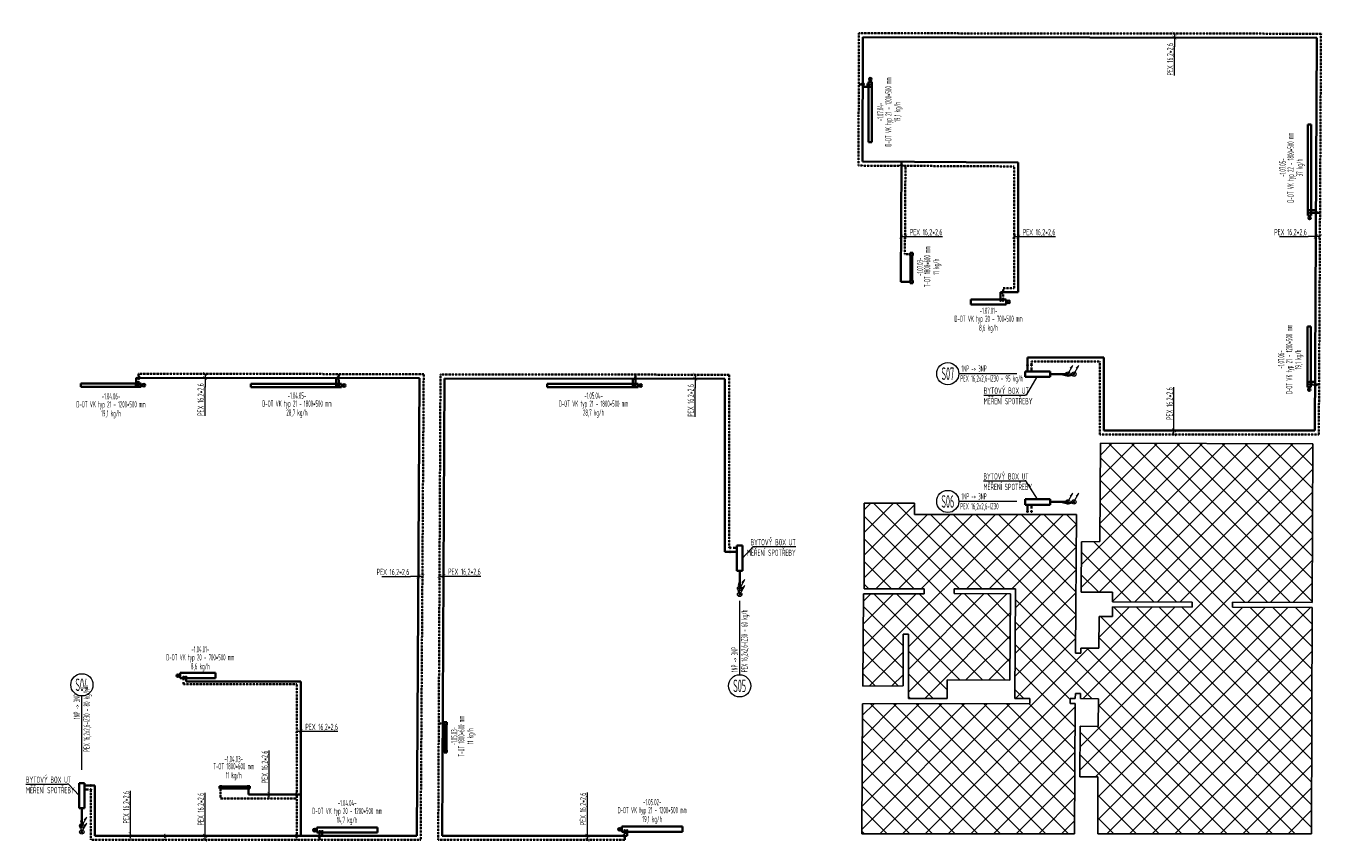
# Model space of a CAD drawing. Header units: millimetres. Extents: x 14365 to 105143, y -126377 to -22383.
# Tile 188 of 191: x 56872 to 82547, y -97446 to -81273. Entities that reach past the tile are written whole.
import ezdxf
from ezdxf.enums import TextEntityAlignment as Align

# ---------------------------------------------------------------- set-up
doc = ezdxf.new("R2010")
doc.units = ezdxf.units.MM
doc.linetypes.add('ČÁRKOVANÁ', pattern=[0.75, 0.5, -0.25])
for name, color, linetype, lineweight in [('JS_VYT_POPIS - OBECNĚ', 7, 'Continuous', 5), ('UT_IZOLACE - TEPELNÁ', 6, 'IZOLACE TEPELNA', 5), ('UT_KOTY - DIMENZE', 7, 'Continuous', 5), ('UT_POTRUBI - PŘÍVOD', 1, 'Continuous', 35), ('UT_POTRUBI - ZPÁTEČKA', 5, 'ČÁRKOVANÁ', 35), ('UT_ZAŘÍZENÍ - OT', 3, 'Continuous', 35), ('VZT_50 POPIS - OBECNE', 7, 'Continuous', 5), ('VZT_KOTY - DIMENZE', 7, 'Continuous', 5)]:
    doc.layers.add(name, color=color, linetype=linetype, lineweight=lineweight)
doc.styles.add('ISOCP 2.5', font='isocp.shx', dxfattribs={"width": 0.6, "height": 2.5})
doc.styles.get("Standard").update_dxf_attribs({"font": 'arial.ttf'})
doc.styles.add('VZT_POPIS', font='isocp.shx', dxfattribs={"width": 0.6, "height": 125})
doc.linetypes.add('IZOLACE TEPELNA', pattern='A,12.7,-1.5,["T",Standard,S=2.54,R=0,X=0,Y=-1.27],-3', length=17.2)

# ---------------------------------------------------------------- blocks, each defined once
blk = doc.blocks.new('_ArchTick')
at = {"color": 0, "linetype": 'ByBlock', "const_width": 0.15}
blk.add_lwpolyline([(-0.5, -0.5), (0.5, 0.5)], dxfattribs=at)

msp = doc.modelspace()

# ---------------------------------------------------------------- linework, layer by layer
at = {"layer": 'Defpoints'}
for p, q in [((78156, -89543), (78142, -91491)), ((82365, -89557), (78156, -89543)), ((82354, -92700), (82365, -89557)), ((73474, -90727), (73474, -92427)), ((74474, -90727), (73474, -90727)), ((74474, -90957), (74474, -90727)), ((77686, -90957), (74474, -90957)), ((77666, -93702), (77686, -90957)), ((77782, -91493), (77776, -92493)), ((78142, -91491), (77782, -91493)), ((73474, -92427), (74662, -92427)), ((74662, -92427), (74662, -92527)), ((75262, -92519), (75262, -92427)), ((75262, -92427), (76475, -92427)), ((76475, -92427), (76459, -94602)), ((73462, -92527), (73449, -94353)), ((74662, -92527), (73462, -92527)), ((76374, -92527), (75262, -92519)), ((76362, -94236), (76374, -92527)), ((77776, -92493), (78395, -92495)), ((78395, -92495), (78394, -92686)), ((78394, -92686), (79974, -92692)), ((79974, -92792), (78394, -92786)), ((78394, -92786), (78394, -92976)), ((79974, -92692), (79974, -92792)), ((80774, -92794), (80774, -92694)), ((80774, -92694), (82354, -92700)), ((82354, -92800), (80774, -92794)), ((82339, -97282), (82354, -92800)), ((78131, -92976), (78127, -93605)), ((78394, -92976), (78131, -92976)), ((74249, -94352), (74249, -93327)), ((74249, -93327), (74356, -93328)), ((74356, -93328), (74357, -94602)), ((77766, -93702), (77666, -93702)), ((77767, -93602), (77766, -93702)), ((78127, -93605), (77767, -93602)), ((73449, -94353), (74249, -94352)), ((75118, -94602), (75118, -94232)), ((75118, -94232), (76362, -94236)), ((73447, -94703), (73430, -97284)), ((76759, -94702), (73447, -94703)), ((74357, -94602), (75118, -94602)), ((76459, -94602), (76758, -94602)), ((76758, -94602), (76759, -94702)), ((77559, -94702), (77558, -94602)), ((77558, -94602), (77659, -94602)), ((77659, -94702), (77559, -94702)), ((77640, -97283), (77659, -94702)), ((77659, -94602), (77660, -94502)), ((77660, -94502), (77760, -94502)), ((77760, -94502), (77759, -94602)), ((77759, -94602), (78119, -94605)), ((78119, -94605), (78115, -95155)), ((77755, -95152), (77748, -96152)), ((78115, -95155), (77755, -95152)), ((77748, -96152), (78108, -96155)), ((78108, -96155), (78108, -97283)), ((73430, -97284), (77640, -97283)), ((78108, -97283), (82339, -97282))]:
    msp.add_line(p, q, dxfattribs=at)
at = {"layer": 'JS_VYT_POPIS - OBECNĚ'}
for p, q in [((76502, -88164), (75353, -88164)), ((76502, -88164), (76502, -88164)), ((76502, -88164), (76502, -88164)), ((76502, -90696), (75353, -90696)), ((76502, -90696), (76502, -90696)), ((76502, -90696), (76502, -90696)), ((71010, -92668), (71010, -94130)), ((57981, -95698), (57981, -94549)), ((57981, -95848), (57981, -95698)), ((57981, -96011), (57981, -95848))]:
    msp.add_line(p, q, dxfattribs=at)
for centre in [(75133, -88164), (75133, -90696), (57981, -94329), (71010, -94350)]:
    msp.add_circle(centre, 220, dxfattribs=at)
at = {"layer": 'UT_IZOLACE - TEPELNÁ', "ltscale": 10}
for centre in [(77512, -88173), (77632, -88173), (77512, -90705), (77632, -90705), (71011, -92418), (71011, -92538), (57979, -97124), (57979, -97244)]:
    msp.add_circle(centre, 44, dxfattribs=at)
at = {"layer": 'UT_KOTY - DIMENZE'}
for points in [[(79623, -81425), (79623, -81689)], [(79623, -81505), (79623, -81689)], [(79623, -82258), (79623, -81689)], [(74211, -85447), (74458, -85447)], [(74291, -85447), (74458, -85447)], [(74458, -85447), (75027, -85447)], [(76448, -85447), (76696, -85447)], [(76528, -85447), (76696, -85447)], [(76696, -85447), (77265, -85447)], [(81701, -85446), (82270, -85446)], [(82424, -85446), (82270, -85446)], [(82504, -85446), (82270, -85446)], [(60421, -88168), (60421, -88432)], [(60421, -88248), (60421, -88432)], [(70130, -88184), (70130, -88448)], [(70130, -88264), (70130, -88448)], [(60421, -89000), (60421, -88432)], [(70130, -89017), (70130, -88448)], [(79614, -89002), (79614, -88434)], [(79614, -89287), (79614, -89002)], [(79614, -89367), (79614, -89002)], [(63923, -92181), (64492, -92181)], [(64646, -92181), (64492, -92181)], [(64726, -92181), (64492, -92181)], [(65064, -92175), (65312, -92175)], [(65144, -92175), (65312, -92175)], [(65312, -92175), (65881, -92175)], [(62238, -95251), (62485, -95251)], [(62318, -95251), (62485, -95251)], [(62485, -95251), (63054, -95251)], [(61691, -96202), (61691, -95633)], [(61691, -96486), (61691, -96202)], [(61691, -96566), (61691, -96202)], [(58945, -97002), (58945, -96433)], [(60423, -97038), (60423, -96469)], [(67995, -97035), (67995, -96466)], [(58945, -97287), (58945, -97002)], [(58945, -97367), (58945, -97002)], [(60423, -97323), (60423, -97038)], [(60423, -97403), (60423, -97038)], [(67995, -97320), (67995, -97035)], [(67995, -97400), (67995, -97035)]]:
    msp.add_lwpolyline(points, dxfattribs=at)
at = {"layer": 'UT_POTRUBI - PŘÍVOD', "ltscale": 8}
for p, q in [((73452, -81498), (73445, -83962)), ((82446, -81508), (73452, -81498)), ((82403, -89287), (82446, -81508)), ((73445, -83962), (76527, -83977)), ((74200, -86345), (74215, -83966)), ((76527, -83977), (76527, -86550)), ((74388, -86346), (74200, -86345)), ((76527, -86550), (76177, -86550)), ((76713, -87987), (76713, -87843)), ((76713, -87843), (78226, -87843)), ((78226, -87843), (78226, -89287)), ((64671, -88253), (59053, -88246)), ((64613, -97323), (64671, -88253)), ((65163, -88260), (65120, -97323)), ((70720, -88265), (65163, -88260)), ((70720, -91694), (70720, -88265)), ((78226, -89287), (82403, -89287)), ((70811, -91694), (70720, -91694)), ((60046, -94265), (62318, -94265)), ((62318, -94265), (62317, -96500)), ((65160, -95647), (65128, -95647)), ((58166, -96325), (58237, -96325)), ((58237, -96325), (58237, -97323)), ((61281, -96387), (61281, -96500)), ((61281, -96500), (62317, -96500)), ((62317, -96500), (62317, -97323)), ((58237, -97323), (64613, -97323)), ((65120, -97323), (68783, -97319))]:
    msp.add_line(p, q, dxfattribs=at)
at = {"layer": 'UT_POTRUBI - PŘÍVOD', "linetype": 'Continuous'}
for p, q in [((73596, -82483), (73449, -82482)), ((82300, -84924), (82427, -84925)), ((76177, -86722), (76177, -86550)), ((76713, -88118), (76713, -87995)), ((59053, -88390), (59053, -88246)), ((63021, -88399), (63021, -88251)), ((68895, -88401), (68895, -88263)), ((76663, -88118), (77163, -88118)), ((76663, -88228), (76663, -88118)), ((77163, -88228), (76663, -88228)), ((77163, -88118), (77163, -88228)), ((77502, -88173), (77163, -88173)), ((82294, -88326), (82408, -88326)), ((76663, -90651), (77163, -90651)), ((76663, -90761), (76663, -90651)), ((77163, -90761), (76663, -90761)), ((76713, -90761), (76713, -90897)), ((77163, -90651), (77163, -90761)), ((77502, -90705), (77163, -90706)), ((70956, -92068), (70956, -91568)), ((70956, -91568), (71066, -91568)), ((71066, -91568), (71066, -92068)), ((70956, -91693), (70819, -91693)), ((71066, -92068), (70956, -92068)), ((71011, -92408), (71011, -92068)), ((60046, -94165), (60046, -94265)), ((57924, -96775), (57924, -96275)), ((57924, -96275), (58034, -96275)), ((58034, -96275), (58034, -96775)), ((58034, -96325), (58157, -96325)), ((58034, -96775), (57924, -96775)), ((57980, -97114), (57979, -96775)), ((62741, -97226), (62741, -97323)), ((68783, -97208), (68783, -97319))]:
    msp.add_line(p, q, dxfattribs=at)
at = {"layer": 'UT_POTRUBI - PŘÍVOD', "linetype": 'Continuous', "lineweight": 5}
for centre in [(73596, -82483), (82300, -84924), (76177, -86722), (82294, -88326), (59053, -88390), (63021, -88399), (68895, -88401), (60046, -94165), (62741, -97226), (68783, -97208)]:
    msp.add_circle(centre, 10, dxfattribs=at)
at = {"layer": 'UT_POTRUBI - PŘÍVOD', "linetype": 'Continuous'}
for centre, radius in [((76713, -87995), 8.1), ((77512, -88173), 10), ((77512, -90705), 10), ((76713, -90897), 8.1), ((70819, -91693), 8.1), ((71011, -92418), 10), ((58157, -96325), 8.1), ((57979, -97124), 10)]:
    msp.add_circle(centre, radius, dxfattribs=at)
at = {"layer": 'UT_POTRUBI - ZPÁTEČKA', "ltscale": 8}
for p, q in [((73372, -81418), (73365, -84042)), ((82526, -81428), (73372, -81418)), ((82483, -89367), (82526, -81428)), ((73365, -84042), (74187, -84046)), ((74241, -84046), (76447, -84057)), ((74284, -85795), (74294, -84046)), ((76447, -84057), (76447, -86470)), ((74388, -85796), (74284, -85795)), ((76227, -86527), (76227, -86470)), ((76447, -86470), (76227, -86470)), ((76227, -86722), (76227, -86573)), ((76793, -87987), (76793, -87923)), ((76793, -87923), (78146, -87923)), ((78146, -87923), (78146, -89367)), ((64752, -88173), (59103, -88166)), ((64692, -97403), (64752, -88173)), ((65084, -88180), (65039, -97403)), ((70800, -88185), (65084, -88180)), ((70800, -91614), (70800, -88185)), ((78146, -89367), (82483, -89367)), ((70811, -91614), (70800, -91614)), ((59996, -94314), (62238, -94314)), ((62238, -94314), (62238, -96474)), ((65113, -95097), (65050, -95097)), ((65160, -95097), (65148, -95097)), ((58157, -96413), (58157, -97403)), ((60730, -96387), (60730, -96580)), ((62238, -96526), (62238, -96580)), ((60730, -96580), (62237, -96580)), ((62237, -96580), (62237, -97297)), ((58157, -97403), (64692, -97403)), ((59630, -97342), (59630, -97403)), ((62237, -97348), (62237, -97403)), ((65039, -97403), (68733, -97399))]:
    msp.add_line(p, q, dxfattribs=at)
at = {"layer": 'UT_POTRUBI - ZPÁTEČKA', "linetype": 'ČÁRKOVANÁ', "ltscale": 150}
for p, q in [((73422, -82433), (73370, -82433)), ((73596, -82433), (73472, -82433)), ((82300, -84974), (82382, -84974)), ((82382, -84974), (82382, -84974)), ((82382, -84974), (82404, -84974)), ((82450, -84974), (82507, -84975)), ((76793, -88118), (76793, -87995)), ((59103, -88220), (59103, -88165)), ((59103, -88390), (59103, -88270)), ((63071, -88220), (63071, -88171)), ((63071, -88317), (63071, -88282)), ((63071, -88399), (63071, -88317)), ((63071, -88317), (63071, -88317)), ((68945, -88238), (68945, -88183)), ((68945, -88318), (68945, -88288)), ((68945, -88401), (68945, -88318)), ((68945, -88318), (68945, -88318)), ((82294, -88376), (82386, -88376)), ((82436, -88376), (82488, -88376)), ((76793, -90761), (76793, -90897)), ((70956, -91613), (70819, -91613)), ((59996, -94165), (59996, -94314)), ((58034, -96405), (58157, -96405)), ((62691, -97226), (62691, -97298)), ((68733, -97208), (68733, -97294)), ((62691, -97348), (62691, -97403)), ((68733, -97344), (68733, -97399))]:
    msp.add_line(p, q, dxfattribs=at)
at = {"layer": 'UT_POTRUBI - ZPÁTEČKA', "linetype": 'ČÁRKOVANÁ', "ltscale": 3}
for p, q in [((77501, -88202), (77400, -88175)), ((77622, -88176), (77524, -88202)), ((77501, -90734), (77400, -90707)), ((77622, -90708), (77524, -90734)), ((70982, -92406), (71009, -92305)), ((71009, -92528), (70982, -92429)), ((57950, -97113), (57977, -97012)), ((57977, -97234), (57950, -97136))]:
    msp.add_line(p, q, dxfattribs=at)
at = {"layer": 'UT_POTRUBI - ZPÁTEČKA', "linetype": 'ČÁRKOVANÁ', "lineweight": 5, "ltscale": 150}
for centre in [(73596, -82433), (82300, -84974), (76227, -86722), (59103, -88390), (63071, -88399), (68945, -88401), (82294, -88376), (59996, -94165), (62691, -97226), (68733, -97208)]:
    msp.add_circle(centre, 10, dxfattribs=at)
at = {"layer": 'UT_POTRUBI - ZPÁTEČKA', "linetype": 'ČÁRKOVANÁ', "ltscale": 150}
for centre in [(76793, -87995), (76793, -90897), (70819, -91613), (58157, -96405)]:
    msp.add_circle(centre, 8.1, dxfattribs=at)
at = {"layer": 'UT_POTRUBI - ZPÁTEČKA', "linetype": 'Continuous'}
for centre in [(77632, -88172), (77632, -90705), (71012, -92538), (57980, -97244)]:
    msp.add_circle(centre, 10, dxfattribs=at)
at = {"layer": 'UT_POTRUBI - ZPÁTEČKA', "linetype": 'ČÁRKOVANÁ', "ltscale": 150}
for centre, start, end in [((73447, -82433), 0, 180), ((59103, -88245), 270, 90), ((82411, -88376), 180, 0), ((62691, -97323), 90, 270), ((68733, -97319), 90, 270)]:
    msp.add_arc(centre, 25, start, end, dxfattribs=at)
at = {"layer": 'UT_POTRUBI - ZPÁTEČKA', "ltscale": 8}
for centre, radius, start, end in [((74214, -84046), 26.7, 359.7211, 179.7211), ((82427, -84974), 23, 359.6863, 179.6863), ((76227, -86550), 23.3, 89.9794, 269.9794), ((63071, -88251), 31.1, 89.5566, 270.3118), ((68945, -88263), 25, 89.8587, 270.118), ((65130, -95097), 17.5, 359.7245, 179.7245), ((62238, -96500), 25.9, 90, 270), ((59630, -97323), 19, 90, 270), ((62237, -97323), 25.4, 90, 270)]:
    msp.add_arc(centre, radius, start, end, dxfattribs=at)
at = {"layer": 'UT_POTRUBI - ZPÁTEČKA', "linetype": 'ČÁRKOVANÁ', "ltscale": 3}
for centre, start, end in [((77388, -88217), 75, 90), ((77512, -88159), 255, 285), ((77388, -90750), 75, 90), ((77512, -90692), 255, 285), ((71025, -92418), 165, 195), ((70967, -92294), 345, 360), ((57935, -97000), 345, 0), ((57993, -97124), 165, 195)]:
    msp.add_arc(centre, 44, start, end, dxfattribs=at)
at = {"layer": 'UT_ZAŘÍZENÍ - OT', "linetype": 'Continuous'}
for p, q in [((73629, -82378), (73563, -82378)), ((73563, -82378), (73563, -83578)), ((73629, -83578), (73629, -82378)), ((82333, -83229), (82267, -83229)), ((82267, -83229), (82267, -85029)), ((82333, -85029), (82333, -83229)), ((73563, -83578), (73629, -83578)), ((82267, -85029), (82333, -85029)), ((74388, -85771), (74388, -85821)), ((74438, -85771), (74388, -85771)), ((74388, -85821), (74438, -85821)), ((74393, -85821), (74393, -86321)), ((74393, -85821), (74393, -86321)), ((74393, -85821), (74393, -86321)), ((74393, -85821), (74393, -86321)), ((74393, -85821), (74393, -86321)), ((74393, -85821), (74393, -86321)), ((74393, -85821), (74393, -86321)), ((74393, -85821), (74393, -86321)), ((74393, -85821), (74393, -86321)), ((74393, -85821), (74393, -86321)), ((74393, -85821), (74393, -86321)), ((74393, -85821), (74393, -86321)), ((74393, -85821), (74393, -86321)), ((74393, -85821), (74393, -86321)), ((74393, -85821), (74393, -86321)), ((74393, -85821), (74393, -86321)), ((74393, -85821), (74393, -86321)), ((74398, -85821), (74398, -86321)), ((74398, -85821), (74398, -86321)), ((74398, -85821), (74398, -86321)), ((74398, -85821), (74398, -86321)), ((74398, -85821), (74398, -86321)), ((74398, -85821), (74398, -86321)), ((74398, -85821), (74398, -86321)), ((74398, -85821), (74398, -86321)), ((74398, -85821), (74398, -86321)), ((74398, -85821), (74398, -86321)), ((74398, -85821), (74398, -86321)), ((74398, -85821), (74398, -86321)), ((74398, -85821), (74398, -86321)), ((74398, -85821), (74398, -86321)), ((74398, -85821), (74398, -86321)), ((74398, -85821), (74398, -86321)), ((74398, -85821), (74398, -86321)), ((74398, -85821), (74398, -86321)), ((74398, -85821), (74398, -86321)), ((74398, -85821), (74398, -86321)), ((74398, -85821), (74398, -86321)), ((74398, -85821), (74398, -86321)), ((74398, -85821), (74398, -86321)), ((74398, -85821), (74398, -86321)), ((74398, -85821), (74398, -86321)), ((74398, -85821), (74398, -86321)), ((74398, -85821), (74398, -86321)), ((74398, -85821), (74398, -86321)), ((74398, -85821), (74398, -86321)), ((74398, -85821), (74398, -86321)), ((74398, -85821), (74398, -86321)), ((74398, -85821), (74398, -86321)), ((74398, -85821), (74398, -86321)), ((74398, -85821), (74398, -86321)), ((74411, -85821), (74411, -86321)), ((74411, -85821), (74411, -86321)), ((74411, -85821), (74411, -86321)), ((74411, -85821), (74411, -86321)), ((74411, -85821), (74411, -86321)), ((74411, -85821), (74411, -86321)), ((74411, -85821), (74411, -86321)), ((74411, -85821), (74411, -86321)), ((74411, -85821), (74411, -86321)), ((74411, -85821), (74411, -86321)), ((74411, -85821), (74411, -86321)), ((74411, -85821), (74411, -86321)), ((74411, -85821), (74411, -86321)), ((74411, -85821), (74411, -86321)), ((74411, -85821), (74411, -86321)), ((74411, -85821), (74411, -86321)), ((74411, -85821), (74411, -86321)), ((74411, -85821), (74411, -86321)), ((74411, -85821), (74411, -86321)), ((74411, -85821), (74411, -86321)), ((74411, -85821), (74411, -86321)), ((74411, -85821), (74411, -86321)), ((74411, -85821), (74411, -86321)), ((74411, -85821), (74411, -86321)), ((74411, -85821), (74411, -86321)), ((74411, -85821), (74411, -86321)), ((74411, -85821), (74411, -86321)), ((74411, -85821), (74411, -86321)), ((74411, -85821), (74411, -86321)), ((74411, -85821), (74411, -86321)), ((74411, -85821), (74411, -86321)), ((74411, -85821), (74411, -86321)), ((74411, -85821), (74411, -86321)), ((74411, -85821), (74411, -86321)), ((74424, -85821), (74424, -86321)), ((74424, -85821), (74424, -86321)), ((74424, -85821), (74424, -86321)), ((74424, -85821), (74424, -86321)), ((74424, -85821), (74424, -86321)), ((74424, -85821), (74424, -86321)), ((74424, -85821), (74424, -86321)), ((74424, -85821), (74424, -86321)), ((74424, -85821), (74424, -86321)), ((74424, -85821), (74424, -86321)), ((74424, -85821), (74424, -86321)), ((74424, -85821), (74424, -86321)), ((74424, -85821), (74424, -86321)), ((74424, -85821), (74424, -86321)), ((74424, -85821), (74424, -86321)), ((74424, -85821), (74424, -86321)), ((74424, -85821), (74424, -86321)), ((74424, -85821), (74424, -86321)), ((74424, -85821), (74424, -86321)), ((74424, -85821), (74424, -86321)), ((74424, -85821), (74424, -86321)), ((74424, -85821), (74424, -86321)), ((74424, -85821), (74424, -86321)), ((74424, -85821), (74424, -86321)), ((74424, -85821), (74424, -86321)), ((74424, -85821), (74424, -86321)), ((74424, -85821), (74424, -86321)), ((74424, -85821), (74424, -86321)), ((74424, -85821), (74424, -86321)), ((74424, -85821), (74424, -86321)), ((74424, -85821), (74424, -86321)), ((74424, -85821), (74424, -86321)), ((74424, -85821), (74424, -86321)), ((74424, -85821), (74424, -86321)), ((74429, -85821), (74429, -86321)), ((74429, -85821), (74429, -86321)), ((74429, -85821), (74429, -86321)), ((74429, -85821), (74429, -86321)), ((74429, -85821), (74429, -86321)), ((74429, -85821), (74429, -86321)), ((74429, -85821), (74429, -86321)), ((74429, -85821), (74429, -86321)), ((74429, -85821), (74429, -86321)), ((74429, -85821), (74429, -86321)), ((74429, -85821), (74429, -86321)), ((74429, -85821), (74429, -86321)), ((74429, -85821), (74429, -86321)), ((74429, -85821), (74429, -86321)), ((74429, -85821), (74429, -86321)), ((74429, -85821), (74429, -86321)), ((74429, -85821), (74429, -86321)), ((74438, -85821), (74438, -85771)), ((74388, -86321), (74388, -86371)), ((74438, -86321), (74388, -86321)), ((74388, -86321), (74388, -86371)), ((74438, -86321), (74388, -86321)), ((74388, -86371), (74438, -86371)), ((74388, -86371), (74438, -86371)), ((74438, -86371), (74438, -86321)), ((74438, -86371), (74438, -86321)), ((76291, -86692), (75591, -86692)), ((75591, -86692), (75591, -86792)), ((76291, -86792), (76291, -86692)), ((75591, -86792), (76291, -86792)), ((82261, -87231), (82261, -88431)), ((82327, -87231), (82261, -87231)), ((82327, -88431), (82327, -87231)), ((59158, -88357), (57958, -88357)), ((57958, -88357), (57958, -88423)), ((57958, -88423), (59158, -88423)), ((59158, -88423), (59158, -88357)), ((63126, -88366), (61326, -88366)), ((61326, -88366), (61326, -88432)), ((61326, -88432), (63126, -88432)), ((63126, -88432), (63126, -88366)), ((69000, -88368), (67200, -88368)), ((67200, -88368), (67200, -88434)), ((67200, -88434), (69000, -88434)), ((69000, -88434), (69000, -88368)), ((82261, -88431), (82327, -88431)), ((60631, -94095), (59931, -94095)), ((59931, -94095), (59931, -94195)), ((59931, -94195), (60631, -94195)), ((60631, -94195), (60631, -94095)), ((65160, -95072), (65160, -95122)), ((65210, -95072), (65160, -95072)), ((65160, -95122), (65210, -95122)), ((65165, -95122), (65165, -95622)), ((65165, -95122), (65165, -95622)), ((65165, -95122), (65165, -95622)), ((65165, -95122), (65165, -95622)), ((65165, -95122), (65165, -95622)), ((65165, -95122), (65165, -95622)), ((65165, -95122), (65165, -95622)), ((65165, -95122), (65165, -95622)), ((65165, -95122), (65165, -95622)), ((65165, -95122), (65165, -95622)), ((65165, -95122), (65165, -95622)), ((65165, -95122), (65165, -95622)), ((65165, -95122), (65165, -95622)), ((65165, -95122), (65165, -95622)), ((65165, -95122), (65165, -95622)), ((65165, -95122), (65165, -95622)), ((65165, -95122), (65165, -95622)), ((65170, -95122), (65170, -95622)), ((65170, -95122), (65170, -95622)), ((65170, -95122), (65170, -95622)), ((65170, -95122), (65170, -95622)), ((65170, -95122), (65170, -95622)), ((65170, -95122), (65170, -95622)), ((65170, -95122), (65170, -95622)), ((65170, -95122), (65170, -95622)), ((65170, -95122), (65170, -95622)), ((65170, -95122), (65170, -95622)), ((65170, -95122), (65170, -95622)), ((65170, -95122), (65170, -95622)), ((65170, -95122), (65170, -95622)), ((65170, -95122), (65170, -95622)), ((65170, -95122), (65170, -95622)), ((65170, -95122), (65170, -95622)), ((65170, -95122), (65170, -95622)), ((65170, -95122), (65170, -95622)), ((65170, -95122), (65170, -95622)), ((65170, -95122), (65170, -95622)), ((65170, -95122), (65170, -95622)), ((65170, -95122), (65170, -95622)), ((65170, -95122), (65170, -95622)), ((65170, -95122), (65170, -95622)), ((65170, -95122), (65170, -95622)), ((65170, -95122), (65170, -95622)), ((65170, -95122), (65170, -95622)), ((65170, -95122), (65170, -95622)), ((65170, -95122), (65170, -95622)), ((65170, -95122), (65170, -95622)), ((65170, -95122), (65170, -95622)), ((65170, -95122), (65170, -95622)), ((65170, -95122), (65170, -95622)), ((65170, -95122), (65170, -95622)), ((65183, -95122), (65183, -95622)), ((65183, -95122), (65183, -95622)), ((65183, -95122), (65183, -95622)), ((65183, -95122), (65183, -95622)), ((65183, -95122), (65183, -95622)), ((65183, -95122), (65183, -95622)), ((65183, -95122), (65183, -95622)), ((65183, -95122), (65183, -95622)), ((65183, -95122), (65183, -95622)), ((65183, -95122), (65183, -95622)), ((65183, -95122), (65183, -95622)), ((65183, -95122), (65183, -95622)), ((65183, -95122), (65183, -95622)), ((65183, -95122), (65183, -95622)), ((65183, -95122), (65183, -95622)), ((65183, -95122), (65183, -95622)), ((65183, -95122), (65183, -95622)), ((65183, -95122), (65183, -95622)), ((65183, -95122), (65183, -95622)), ((65183, -95122), (65183, -95622)), ((65183, -95122), (65183, -95622)), ((65183, -95122), (65183, -95622)), ((65183, -95122), (65183, -95622)), ((65183, -95122), (65183, -95622)), ((65183, -95122), (65183, -95622)), ((65183, -95122), (65183, -95622)), ((65183, -95122), (65183, -95622)), ((65183, -95122), (65183, -95622)), ((65183, -95122), (65183, -95622)), ((65183, -95122), (65183, -95622)), ((65183, -95122), (65183, -95622)), ((65183, -95122), (65183, -95622)), ((65183, -95122), (65183, -95622)), ((65183, -95122), (65183, -95622)), ((65195, -95122), (65195, -95622)), ((65195, -95122), (65195, -95622)), ((65195, -95122), (65195, -95622)), ((65195, -95122), (65195, -95622)), ((65195, -95122), (65195, -95622)), ((65195, -95122), (65195, -95622)), ((65195, -95122), (65195, -95622)), ((65195, -95122), (65195, -95622)), ((65195, -95122), (65195, -95622)), ((65195, -95122), (65195, -95622)), ((65195, -95122), (65195, -95622)), ((65195, -95122), (65195, -95622)), ((65195, -95122), (65195, -95622)), ((65195, -95122), (65195, -95622)), ((65195, -95122), (65195, -95622)), ((65195, -95122), (65195, -95622)), ((65195, -95122), (65195, -95622)), ((65195, -95122), (65195, -95622)), ((65195, -95122), (65195, -95622)), ((65195, -95122), (65195, -95622)), ((65195, -95122), (65195, -95622)), ((65195, -95122), (65195, -95622)), ((65195, -95122), (65195, -95622)), ((65195, -95122), (65195, -95622)), ((65195, -95122), (65195, -95622)), ((65195, -95122), (65195, -95622)), ((65195, -95122), (65195, -95622)), ((65195, -95122), (65195, -95622)), ((65195, -95122), (65195, -95622)), ((65195, -95122), (65195, -95622)), ((65195, -95122), (65195, -95622)), ((65195, -95122), (65195, -95622)), ((65195, -95122), (65195, -95622)), ((65195, -95122), (65195, -95622)), ((65201, -95122), (65201, -95622)), ((65201, -95122), (65201, -95622)), ((65201, -95122), (65201, -95622)), ((65201, -95122), (65201, -95622)), ((65201, -95122), (65201, -95622)), ((65201, -95122), (65201, -95622)), ((65201, -95122), (65201, -95622)), ((65201, -95122), (65201, -95622)), ((65201, -95122), (65201, -95622)), ((65201, -95122), (65201, -95622)), ((65201, -95122), (65201, -95622)), ((65201, -95122), (65201, -95622)), ((65201, -95122), (65201, -95622)), ((65201, -95122), (65201, -95622)), ((65201, -95122), (65201, -95622)), ((65201, -95122), (65201, -95622)), ((65201, -95122), (65201, -95622)), ((65210, -95122), (65210, -95072)), ((65160, -95622), (65160, -95672)), ((65210, -95622), (65160, -95622)), ((65160, -95622), (65160, -95672)), ((65210, -95622), (65160, -95622)), ((65160, -95672), (65210, -95672)), ((65160, -95672), (65210, -95672)), ((65210, -95672), (65210, -95622)), ((65210, -95672), (65210, -95622)), ((60755, -96337), (60705, -96337)), ((60705, -96337), (60705, -96387)), ((60705, -96387), (60755, -96387)), ((60755, -96387), (60755, -96337)), ((60755, -96346), (61255, -96346)), ((60755, -96346), (61255, -96346)), ((60755, -96346), (61255, -96346)), ((60755, -96346), (61255, -96346)), ((60755, -96346), (61255, -96346)), ((60755, -96346), (61255, -96346)), ((60755, -96346), (61255, -96346)), ((60755, -96346), (61255, -96346)), ((60755, -96346), (61255, -96346)), ((60755, -96346), (61255, -96346)), ((60755, -96346), (61255, -96346)), ((60755, -96346), (61255, -96346)), ((60755, -96346), (61255, -96346)), ((60755, -96346), (61255, -96346)), ((60755, -96346), (61255, -96346)), ((60755, -96346), (61255, -96346)), ((60755, -96346), (61255, -96346)), ((60755, -96351), (61255, -96351)), ((60755, -96351), (61255, -96351)), ((60755, -96351), (61255, -96351)), ((60755, -96351), (61255, -96351)), ((60755, -96351), (61255, -96351)), ((60755, -96351), (61255, -96351)), ((60755, -96351), (61255, -96351)), ((60755, -96351), (61255, -96351)), ((60755, -96351), (61255, -96351)), ((60755, -96351), (61255, -96351)), ((60755, -96351), (61255, -96351)), ((60755, -96351), (61255, -96351)), ((60755, -96351), (61255, -96351)), ((60755, -96351), (61255, -96351)), ((60755, -96351), (61255, -96351)), ((60755, -96351), (61255, -96351)), ((60755, -96351), (61255, -96351)), ((60755, -96351), (61255, -96351)), ((60755, -96351), (61255, -96351)), ((60755, -96351), (61255, -96351)), ((60755, -96351), (61255, -96351)), ((60755, -96351), (61255, -96351)), ((60755, -96351), (61255, -96351)), ((60755, -96351), (61255, -96351)), ((60755, -96351), (61255, -96351)), ((60755, -96351), (61255, -96351)), ((60755, -96351), (61255, -96351)), ((60755, -96351), (61255, -96351)), ((60755, -96351), (61255, -96351)), ((60755, -96351), (61255, -96351)), ((60755, -96351), (61255, -96351)), ((60755, -96351), (61255, -96351)), ((60755, -96351), (61255, -96351)), ((60755, -96351), (61255, -96351)), ((60755, -96364), (61255, -96364)), ((60755, -96364), (61255, -96364)), ((60755, -96364), (61255, -96364)), ((60755, -96364), (61255, -96364)), ((60755, -96364), (61255, -96364)), ((60755, -96364), (61255, -96364)), ((60755, -96364), (61255, -96364)), ((60755, -96364), (61255, -96364)), ((60755, -96364), (61255, -96364)), ((60755, -96364), (61255, -96364)), ((60755, -96364), (61255, -96364)), ((60755, -96364), (61255, -96364)), ((60755, -96364), (61255, -96364)), ((60755, -96364), (61255, -96364)), ((60755, -96364), (61255, -96364)), ((60755, -96364), (61255, -96364)), ((60755, -96364), (61255, -96364)), ((60755, -96364), (61255, -96364)), ((60755, -96364), (61255, -96364)), ((60755, -96364), (61255, -96364)), ((60755, -96364), (61255, -96364)), ((60755, -96364), (61255, -96364)), ((60755, -96364), (61255, -96364)), ((60755, -96364), (61255, -96364)), ((60755, -96364), (61255, -96364)), ((60755, -96364), (61255, -96364)), ((60755, -96364), (61255, -96364)), ((60755, -96364), (61255, -96364)), ((60755, -96364), (61255, -96364)), ((60755, -96364), (61255, -96364)), ((60755, -96364), (61255, -96364)), ((60755, -96364), (61255, -96364)), ((60755, -96364), (61255, -96364)), ((60755, -96364), (61255, -96364)), ((60755, -96376), (61255, -96376)), ((60755, -96376), (61255, -96376)), ((60755, -96376), (61255, -96376)), ((60755, -96376), (61255, -96376)), ((60755, -96376), (61255, -96376)), ((60755, -96376), (61255, -96376)), ((60755, -96376), (61255, -96376)), ((60755, -96376), (61255, -96376)), ((60755, -96376), (61255, -96376)), ((60755, -96376), (61255, -96376)), ((60755, -96376), (61255, -96376)), ((60755, -96376), (61255, -96376)), ((60755, -96376), (61255, -96376)), ((60755, -96376), (61255, -96376)), ((60755, -96376), (61255, -96376)), ((60755, -96376), (61255, -96376)), ((60755, -96376), (61255, -96376)), ((60755, -96376), (61255, -96376)), ((60755, -96376), (61255, -96376)), ((60755, -96376), (61255, -96376)), ((60755, -96376), (61255, -96376)), ((60755, -96376), (61255, -96376)), ((60755, -96376), (61255, -96376)), ((60755, -96376), (61255, -96376)), ((60755, -96376), (61255, -96376)), ((60755, -96376), (61255, -96376)), ((60755, -96376), (61255, -96376)), ((60755, -96376), (61255, -96376)), ((60755, -96376), (61255, -96376)), ((60755, -96376), (61255, -96376)), ((60755, -96376), (61255, -96376)), ((60755, -96376), (61255, -96376)), ((60755, -96376), (61255, -96376)), ((60755, -96376), (61255, -96376)), ((60755, -96382), (61255, -96382)), ((60755, -96382), (61255, -96382)), ((60755, -96382), (61255, -96382)), ((60755, -96382), (61255, -96382)), ((60755, -96382), (61255, -96382)), ((60755, -96382), (61255, -96382)), ((60755, -96382), (61255, -96382)), ((60755, -96382), (61255, -96382)), ((60755, -96382), (61255, -96382)), ((60755, -96382), (61255, -96382)), ((60755, -96382), (61255, -96382)), ((60755, -96382), (61255, -96382)), ((60755, -96382), (61255, -96382)), ((60755, -96382), (61255, -96382)), ((60755, -96382), (61255, -96382)), ((60755, -96382), (61255, -96382)), ((60755, -96382), (61255, -96382)), ((61305, -96337), (61255, -96337)), ((61255, -96337), (61255, -96387)), ((61305, -96337), (61255, -96337)), ((61255, -96337), (61255, -96387)), ((61255, -96387), (61305, -96387)), ((61255, -96387), (61305, -96387)), ((61305, -96387), (61305, -96337)), ((61305, -96387), (61305, -96337)), ((63836, -97157), (62636, -97157)), ((62636, -97157), (62636, -97257)), ((62636, -97257), (63836, -97257)), ((63836, -97257), (63836, -97157)), ((69878, -97140), (68678, -97140)), ((68678, -97140), (68678, -97240)), ((68678, -97240), (69878, -97240)), ((69878, -97240), (69878, -97140))]:
    msp.add_line(p, q, dxfattribs=at)
for centre in [(73598, -82328), (82301, -85079), (76341, -86741), (59208, -88392), (63176, -88398), (69050, -88399), (82293, -88481), (59881, -94147), (62586, -97209), (68628, -97191)]:
    msp.add_circle(centre, 25, dxfattribs=at)
at = {"layer": 'VZT_50 POPIS - OBECNE'}
for p, q in [((77513, -88173), (77613, -88000)), ((77613, -88000), (77556, -88056)), ((77632, -88172), (77732, -87999)), ((77732, -87999), (77676, -88056)), ((77513, -90705), (77613, -90532)), ((77613, -90532), (77556, -90589)), ((77632, -90705), (77732, -90531)), ((77732, -90531), (77676, -90588)), ((71012, -92418), (71112, -92244)), ((71012, -92538), (71112, -92364)), ((71112, -92244), (71055, -92301)), ((71112, -92364), (71055, -92421)), ((57980, -97124), (58080, -96951)), ((58080, -96951), (58023, -97007)), ((57980, -97244), (58080, -97071)), ((58080, -97071), (58023, -97127))]:
    msp.add_line(p, q, dxfattribs=at)
at = {"layer": 'VZT_50 POPIS - OBECNE', "color": 1, "linetype": 'Continuous'}
for p, q in [((77777, -92399), (80624, -89552)), ((77779, -91947), (80177, -89550)), ((78131, -92494), (81072, -89553)), ((78145, -91133), (79729, -89549)), ((78148, -90681), (79282, -89547)), ((78151, -90229), (78834, -89546)), ((78155, -89776), (78387, -89544)), ((81471, -92697), (78319, -89544)), ((78395, -92679), (81519, -89555)), ((81922, -92698), (78769, -89545)), ((78835, -92688), (81967, -89556)), ((82355, -92682), (79220, -89547)), ((82356, -92234), (79670, -89548)), ((82358, -91787), (80121, -89550)), ((82359, -91339), (80571, -89551)), ((82360, -90892), (81022, -89553)), ((82362, -90444), (81472, -89554)), ((82363, -89997), (81923, -89556)), ((81021, -92695), (78154, -89828)), ((79283, -92689), (82365, -89607)), ((79730, -92691), (82363, -90058)), ((82349, -94472), (78151, -90274)), ((78118, -94752), (82362, -90508)), ((73474, -90865), (73612, -90727)), ((73474, -91314), (74061, -90727)), ((73474, -91763), (74474, -90763)), ((75364, -92427), (73664, -90727)), ((75813, -92427), (74113, -90727)), ((82347, -94919), (78148, -90720)), ((73452, -94030), (76525, -90957)), ((73474, -92212), (74729, -90957)), ((76365, -93876), (73474, -90985)), ((73708, -92427), (75178, -90957)), ((74157, -92427), (75627, -90957)), ((74606, -92427), (76076, -90957)), ((76262, -92427), (74792, -90957)), ((77668, -93384), (75241, -90957)), ((75504, -92427), (76974, -90957)), ((77671, -92938), (75690, -90957)), ((75953, -92427), (77423, -90957)), ((77675, -92492), (76139, -90957)), ((76402, -92427), (77685, -91144)), ((77678, -92046), (76588, -90957)), ((77681, -91601), (77037, -90957)), ((77684, -91155), (77486, -90957)), ((77752, -95567), (82360, -90959)), ((79669, -92691), (78144, -91166)), ((74466, -92427), (73474, -91434)), ((76472, -92805), (77681, -91597)), ((77782, -91496), (77785, -91493)), ((79219, -92689), (78021, -91491)), ((81073, -92695), (82359, -91409)), ((74017, -92427), (73474, -91883)), ((78768, -92688), (77781, -91700)), ((81520, -92697), (82357, -91860)), ((76469, -93258), (77678, -92049)), ((78126, -92494), (77778, -92147)), ((73568, -92427), (73474, -92332)), ((81968, -92698), (82356, -92310)), ((73455, -93578), (74506, -92527)), ((73458, -93126), (74057, -92527)), ((73461, -92674), (73608, -92527)), ((75375, -94233), (73668, -92527)), ((75825, -94235), (74117, -92527)), ((74356, -93574), (75411, -92520)), ((74356, -94023), (75857, -92523)), ((74357, -94472), (76303, -92526)), ((76276, -94236), (74566, -92527)), ((76368, -93430), (75458, -92520)), ((76371, -92985), (75910, -92523)), ((76374, -92539), (76362, -92527)), ((76466, -93710), (77675, -92501)), ((81117, -97282), (76474, -92638)), ((74249, -93557), (73460, -92768)), ((74676, -94602), (76372, -92906)), ((74688, -97283), (79183, -92789)), ((77749, -96019), (80973, -92795)), ((77818, -94603), (79630, -92790)), ((78062, -96155), (81421, -92796)), ((78108, -96558), (81868, -92798)), ((78108, -97007), (82316, -92799)), ((78128, -93395), (78735, -92787)), ((82341, -96710), (78418, -92786)), ((82343, -96262), (78869, -92788)), ((82344, -95815), (79319, -92789)), ((82346, -95367), (79770, -92791)), ((82350, -94024), (81121, -92795)), ((82352, -93577), (81572, -92797)), ((82353, -93129), (82022, -92798)), ((76462, -94162), (77671, -92954)), ((77991, -94604), (76470, -93084)), ((82340, -97157), (78158, -92976)), ((74249, -94006), (73457, -93214)), ((75493, -94233), (76368, -93359)), ((76472, -94602), (77668, -93406)), ((82015, -97282), (78128, -93395)), ((78281, -97283), (82353, -93211)), ((74147, -94352), (73454, -93660)), ((73578, -94353), (74249, -93681)), ((74239, -97284), (77919, -93603)), ((75118, -94426), (74356, -93664)), ((77558, -94621), (76467, -93530)), ((81566, -97282), (77888, -93603)), ((78731, -97282), (82351, -93662)), ((75941, -94235), (76365, -93811)), ((73698, -94353), (73451, -94106)), ((74027, -94352), (74249, -94130)), ((74846, -94602), (74356, -94113)), ((77655, -95167), (76464, -93975)), ((79180, -97282), (82350, -94112)), ((76641, -94602), (76461, -94421)), ((73430, -97195), (75923, -94702)), ((73433, -96743), (75474, -94702)), ((73436, -96291), (75025, -94702)), ((73439, -95839), (74575, -94702)), ((73442, -95386), (74126, -94702)), ((73445, -94934), (73677, -94703)), ((76179, -97283), (73599, -94703)), ((73790, -97284), (76372, -94702)), ((76628, -97283), (74048, -94702)), ((74397, -94602), (74357, -94562)), ((77077, -97283), (74497, -94702)), ((77526, -97283), (74946, -94702)), ((77642, -96950), (75395, -94702)), ((77645, -96504), (75843, -94702)), ((77649, -96058), (76292, -94702)), ((77652, -95612), (76741, -94702)), ((77658, -94721), (77639, -94702)), ((80669, -97282), (78118, -94732)), ((79629, -97282), (82348, -94563)), ((75138, -97283), (77658, -94763)), ((75731, -97283), (73445, -94998)), ((75587, -97283), (77655, -95215)), ((80220, -97282), (78092, -95155)), ((80078, -97282), (82347, -95013)), ((75282, -97283), (73442, -95444)), ((79771, -97282), (77754, -95266)), ((80527, -97282), (82345, -95464)), ((76036, -97283), (77651, -95667)), ((79322, -97282), (77751, -95712)), ((74833, -97283), (73439, -95890)), ((80976, -97282), (82344, -95914)), ((76485, -97283), (77648, -96120)), ((74384, -97283), (73436, -96336)), ((78873, -97282), (78108, -96518)), ((81425, -97282), (82342, -96365)), ((73935, -97284), (73433, -96782)), ((76934, -97283), (77645, -96572)), ((77383, -97283), (77642, -97024)), ((78424, -97283), (78108, -96967)), ((81874, -97282), (82341, -96815)), ((73486, -97284), (73430, -97228)), ((82323, -97282), (82339, -97266))]:
    msp.add_line(p, q, dxfattribs=at)
at = {"layer": 'VZT_KOTY - DIMENZE', "linetype": 'ByBlock'}
for p, q in [((76686, -88588), (76664, -88588)), ((76680, -90287), (76659, -90287)), ((71279, -91591), (71301, -91591)), ((57714, -96297), (57692, -96297))]:
    msp.add_line(p, q, dxfattribs=at)
for points in [[(76896, -88228), (76686, -88588)], [(75844, -88588), (76664, -88588)], [(75839, -90287), (76659, -90287)], [(76913, -90651), (76680, -90287)], [(71066, -91818), (71279, -91591)], [(71301, -91591), (72121, -91591)], [(56872, -96297), (57692, -96297)], [(57924, -96525), (57714, -96297)]]:
    msp.add_lwpolyline(points, dxfattribs=at)

# ---------------------------------------------------------------- block references
at = {"layer": 'UT_KOTY - DIMENZE', "xscale": 75, "yscale": 75, "zscale": 75}
for p, rotation in [((79623, -81425), 90), ((79623, -81505), 90), ((74211, -85447), 180), ((74291, -85447), 180), ((76448, -85447), 180), ((76528, -85447), 180), ((60421, -88168), 90), ((60421, -88248), 90), ((70130, -88184), 90), ((70130, -88264), 90), ((79614, -89287), 270), ((79614, -89367), 270), ((65064, -92175), 180), ((65144, -92175), 180), ((62238, -95251), 180), ((62318, -95251), 180), ((61691, -96486), 270), ((61691, -96566), 270), ((58945, -97287), 270), ((60423, -97323), 270), ((67995, -97320), 270), ((58945, -97367), 270), ((60423, -97403), 270), ((67995, -97400), 270)]:
    msp.add_blockref('_ArchTick', p, dxfattribs=dict(at, rotation=rotation))
for p in [(82424, -85446), (82504, -85446), (64646, -92181), (64726, -92181)]:
    msp.add_blockref('_ArchTick', p, dxfattribs=at)

# ---------------------------------------------------------------- texts
at = {"layer": 'JS_VYT_POPIS - OBECNĚ', "style": 'VZT_POPIS', "width": 0.5}
for s, p in [('D-OT VK typ 21 - 1200*500 mm', (73955, -82978)), ('-1.07.04-', (73796, -82978)), ('19,1 kg/h', (74133, -82978)), ('D-OT VK typ 22 - 1800*500 mm', (81924, -84081)), ('-1.07.05-', (81765, -84081)), ('37 kg/h', (82102, -84081)), ('T-OT 1800*600 mm', (74725, -86046)), ('-1.07.03-', (74584, -86046)), ('11 kg/h', (74903, -86046)), ('D-OT VK typ 21 - 1200*500 mm', (81895, -87883)), ('-1.07.06-', (81736, -87883)), ('19,1 kg/h', (82073, -87883)), ('T-OT 1800*600 mm', (65497, -95347)), ('-1.05.03-', (65355, -95347)), ('11 kg/h', (65675, -95347))]:
    msp.add_text(s, height=125, rotation=90, dxfattribs=at).set_placement(p, align=Align.MIDDLE_CENTER)
for s, height, p in [('D-OT VK typ 20 - 700*500 mm', 125, (75940, -87075)), ('-1.07.01-', 125, (75940, -86916)), ('8,6 kg/h', 125, (75940, -87253)), ('S07', 250, (75133, -88164)), ('-1.04.06-', 125, (58558, -88612)), ('-1.04.05-', 125, (62241, -88598)), ('-1.05.04-', 125, (68116, -88599)), ('D-OT VK typ 21 - 1200*500 mm', 125, (58558, -88771)), ('D-OT VK typ 21 - 1800*500 mm', 125, (62241, -88757)), ('D-OT VK typ 21 - 1800*500 mm', 125, (68116, -88758)), ('19,1 kg/h', 125, (58558, -88949)), ('28,7 kg/h', 125, (62241, -88935)), ('28,7 kg/h', 125, (68116, -88936)), ('S06', 250, (75133, -90696)), ('D-OT VK typ 20 - 700*500 mm', 125, (60327, -93784)), ('-1.04.01-', 125, (60327, -93625)), ('8,6 kg/h', 125, (60327, -93962)), ('S04', 250, (57981, -94329)), ('S05', 250, (71010, -94350)), ('-1.04.03-', 125, (60988, -95801)), ('T-OT 1800*600 mm', 125, (60988, -95943)), ('11 kg/h', 125, (60988, -96121)), ('D-OT VK typ 20 - 1200*500 mm', 125, (63236, -96829)), ('-1.04.04-', 125, (63236, -96671)), ('D-OT VK typ 21 - 1200*500 mm', 125, (69278, -96812)), ('-1.05.02-', 125, (69278, -96653)), ('14,7 kg/h', 125, (63236, -97007)), ('19,1 kg/h', 125, (69278, -96990))]:
    msp.add_text(s, height=height, dxfattribs=at).set_placement(p, align=Align.MIDDLE_CENTER)
for s, p in [('1NP -> 3NP', (75403, -88164)), ('PEX 16,2x2,6-IZ30 - 95 kg/h', (75380, -88358)), ('1NP -> 3NP', (75403, -90696)), ('PEX 16,2x2,6-IZ30', (75380, -90891))]:
    msp.add_text(s, height=125, dxfattribs=at).set_placement(p, align=Align.BOTTOM_LEFT)
for s, p in [('PEX 16,2x2,6-IZ30 - 60 kg/h', (71205, -94080)), ('1NP -> 3NP', (71010, -94080)), ('1NP -> 3NP', (57981, -95011)), ('PEX 16,2x2,6-IZ30 - 80 kg/h', (58175, -95656))]:
    msp.add_text(s, height=125, rotation=90, dxfattribs=at).set_placement(p, align=Align.BOTTOM_LEFT)
at = {"layer": 'UT_KOTY - DIMENZE', "char_height": 125, "rotation": 90, "style": 'ISOCP 2.5'}
for insert, attachment_point in [((79473, -82258), 1), ((60271, -89000), 1), ((69980, -89017), 1), ((79464, -88434), 3), ((61541, -95633), 3), ((58795, -96433), 3), ((60273, -96469), 3), ((67845, -96466), 3)]:
    msp.add_mtext('PEX 16,2*2,6', dxfattribs=dict(at, insert=insert, attachment_point=attachment_point))
at = {"layer": 'UT_KOTY - DIMENZE', "char_height": 125, "attachment_point": 3, "style": 'ISOCP 2.5'}
for insert in [(75027, -85297), (77265, -85297), (82245, -85296), (64467, -92031), (65881, -92025), (63054, -95101)]:
    msp.add_mtext('PEX 16,2*2,6', dxfattribs=dict(at, insert=insert))
at = {"layer": 'VZT_KOTY - DIMENZE', "char_height": 125, "style": 'VZT_POPIS'}
for insert, attachment_point in [((75844, -88438), 1), ((75839, -90137), 1), ((72121, -91441), 3), ((56872, -96147), 1)]:
    msp.add_mtext('BYTOVÝ BOX UT\\PMĚŘENÍ SPOTŘEBY', dxfattribs=dict(at, insert=insert, attachment_point=attachment_point))

doc.saveas('drawing.dxf')
